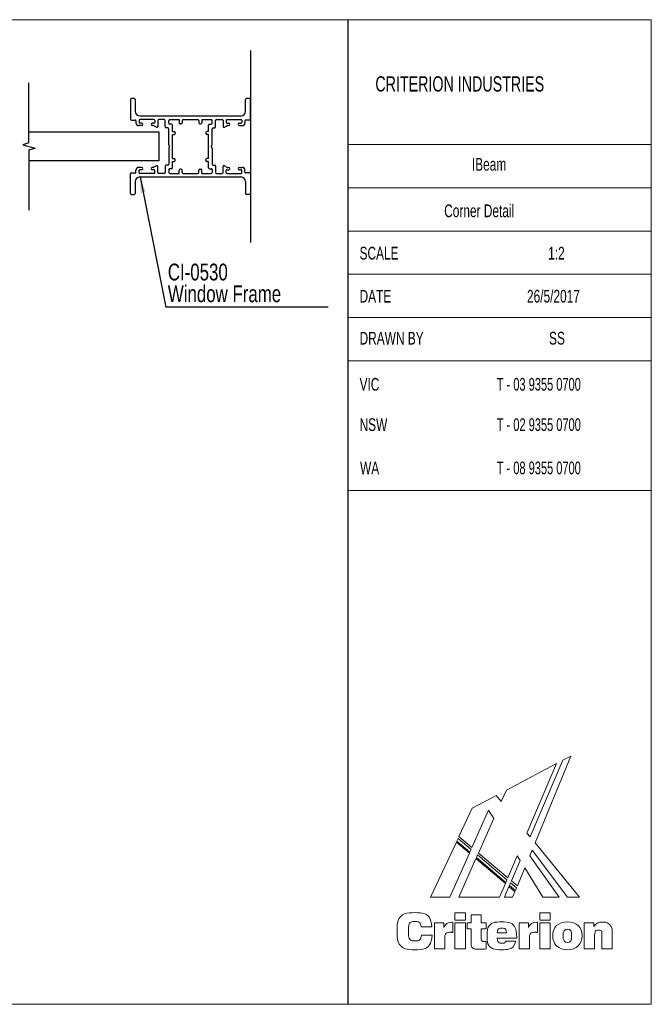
# Model space of a CAD drawing. Header units: millimetres. Extents: x 2 to 295, y 2 to 208.
# Tile 2 of 2: x 163 to 295, y 2 to 208. Entities that reach past the tile are written whole.
import ezdxf

# ---------------------------------------------------------------- set-up
doc = ezdxf.new("R2010")
doc.units = ezdxf.units.MM
doc.layers.add('LAYER_1', color=7, linetype='Continuous')
doc.styles.add('SLDTEXTSTYLE0', font='TXT', dxfattribs={"width": 0.7})
doc.styles.add('SLDTEXTSTYLE1', font='TXT', dxfattribs={"width": 0.65})
doc.styles.add('SLDTEXTSTYLE2', font='TXT', dxfattribs={"width": 0.75})
doc.dimstyles.new('SLDDIMSTYLE0', dxfattribs={"dimtxt": 0.18, "dimasz": 3.302, "dimexe": 0, "dimexo": 0.0625, "dimgap": 0, "dimtad": 0, "dimtih": 1, "dimtoh": 1, "dimdec": 0, "dimrnd": 1e-09, "dimzin": 0, "dimdsep": 46, "dimtxsty": 'Standard', "dimsah": 1, "dimcen": 0.09, "dimadec": 0, "dimazin": 0, "dimtfac": 3.302, "dimtdec": 0, "dimtofl": 0, "dimtmove": 0, "dimatfit": 3, "dimfxl": 1, "dimfrac": 2, "dimtolj": 1, "dimtzin": 0, "dimarcsym": 0})

# ---------------------------------------------------------------- blocks, each defined once
blk = doc.blocks.new('Block2_1')
at = {"color": 250, "linetype": 'Continuous', "lineweight": 18, "true_color": 0x191924}
for p, q in [((34.56, 39.46), (27.73, 23.5)), ((34.56, 39.46), (27.73, 23.5)), ((28.74, 22.26), (36.18, 40.32)), ((28.74, 22.26), (36.18, 40.32)), ((36.18, 40.32), (34.56, 39.46)), ((36.18, 40.32), (34.56, 39.46)), ((33.25, 38.78), (22.77, 33.23)), ((33.25, 38.78), (22.77, 33.23)), ((27.07, 24.3), (33.25, 38.78)), ((27.07, 24.3), (33.25, 38.78)), ((22.77, 33.23), (21.71, 30.84)), ((22.77, 33.23), (21.71, 30.84)), ((19.25, 31.37), (18.04, 30.73)), ((19.25, 31.37), (18.04, 30.73)), ((19.91, 31.72), (19.25, 31.37)), ((19.91, 31.72), (19.25, 31.37)), ((19.25, 31.37), (19.25, 31.37)), ((19.25, 31.37), (19.25, 31.37)), ((20.66, 32.12), (19.91, 31.72)), ((20.66, 32.12), (19.91, 31.72)), ((21.71, 30.84), (20.66, 32.12)), ((21.71, 30.84), (20.66, 32.12)), ((15.65, 29.46), (12.9, 23.57)), ((15.65, 29.46), (12.9, 23.57)), ((15.6, 21.29), (19.07, 29.08)), ((15.6, 21.29), (19.07, 29.08)), ((18.04, 30.73), (15.65, 29.46)), ((18.04, 30.73), (15.65, 29.46)), ((19.07, 29.08), (20.16, 27.34)), ((19.07, 29.08), (20.16, 27.34)), ((20.16, 27.34), (16.96, 20.14)), ((20.16, 27.34), (16.96, 20.14)), ((12.72, 23.17), (12.47, 22.64)), ((12.72, 23.17), (12.47, 22.64)), ((12.47, 22.64), (15.18, 20.35)), ((12.47, 22.64), (15.18, 20.35)), ((15.42, 20.88), (12.72, 23.17)), ((15.42, 20.88), (12.72, 23.17)), ((12.9, 23.57), (15.6, 21.29)), ((12.9, 23.57), (15.6, 21.29)), ((27.73, 23.5), (27.07, 24.3)), ((27.73, 23.5), (27.07, 24.3)), ((12.37, 22.43), (7, 10.92)), ((12.37, 22.43), (7, 10.92)), ((15.08, 20.13), (12.37, 22.43)), ((15.08, 20.13), (12.37, 22.43)), ((15.18, 20.35), (15.42, 20.88)), ((15.18, 20.35), (15.42, 20.88)), ((27.64, 19.57), (28.13, 20.75)), ((27.64, 19.57), (28.13, 20.75)), ((28.13, 20.75), (35.5, 10.92)), ((28.13, 20.75), (35.5, 10.92)), ((38.03, 10.92), (28.74, 22.26)), ((38.03, 10.92), (28.74, 22.26)), ((10.98, 10.92), (15.08, 20.13)), ((10.98, 10.92), (15.08, 20.13)), ((16.44, 18.98), (12.86, 10.92)), ((16.44, 18.98), (12.86, 10.92)), ((22.57, 13.79), (16.44, 18.98)), ((22.57, 13.79), (16.44, 18.98)), ((16.78, 19.73), (16.54, 19.2)), ((16.78, 19.73), (16.54, 19.2)), ((16.54, 19.2), (22.67, 14.01)), ((16.54, 19.2), (22.67, 14.01)), ((22.9, 14.55), (16.78, 19.73)), ((22.9, 14.55), (16.78, 19.73)), ((16.96, 20.14), (23.07, 14.95)), ((16.96, 20.14), (23.07, 14.95)), ((23.07, 14.95), (25.03, 19.53)), ((23.07, 14.95), (25.03, 19.53)), ((25.62, 18.58), (23.81, 14.34)), ((25.62, 18.58), (23.81, 14.34)), ((25.03, 19.53), (25.62, 18.58)), ((25.03, 19.53), (25.62, 18.58)), ((33.78, 10.92), (27.64, 19.57)), ((33.78, 10.92), (27.64, 19.57)), ((25.06, 13.29), (26.59, 17.03)), ((25.06, 13.29), (26.59, 17.03)), ((26.59, 17.03), (30.4, 10.92)), ((26.59, 17.03), (30.4, 10.92)), ((22.67, 14.01), (22.9, 14.55)), ((22.67, 14.01), (22.9, 14.55)), ((21.35, 10.92), (22.57, 13.79)), ((21.35, 10.92), (22.57, 13.79)), ((23.3, 13.15), (22.35, 10.92)), ((23.3, 13.15), (22.35, 10.92)), ((24.56, 12.08), (23.3, 13.15)), ((24.56, 12.08), (23.3, 13.15)), ((23.63, 13.93), (23.4, 13.37)), ((23.63, 13.93), (23.4, 13.37)), ((23.4, 13.37), (24.65, 12.31)), ((23.4, 13.37), (24.65, 12.31)), ((24.88, 12.87), (23.63, 13.93)), ((24.88, 12.87), (23.63, 13.93)), ((23.81, 14.34), (25.06, 13.29)), ((23.81, 14.34), (25.06, 13.29)), ((24.65, 12.31), (24.88, 12.87)), ((24.65, 12.31), (24.88, 12.87)), ((7, 10.92), (10.98, 10.92)), ((7, 10.92), (10.98, 10.92)), ((12.86, 10.92), (21.35, 10.92)), ((12.86, 10.92), (21.35, 10.92)), ((22.35, 10.92), (24.08, 10.92)), ((22.35, 10.92), (24.08, 10.92)), ((24.08, 10.92), (24.56, 12.08)), ((24.08, 10.92), (24.56, 12.08)), ((30.4, 10.92), (33.78, 10.92)), ((30.4, 10.92), (33.78, 10.92)), ((35.5, 10.92), (38.03, 10.92)), ((35.5, 10.92), (38.03, 10.92)), ((12.07, 7.71), (14.23, 7.71)), ((12.07, 6.16), (12.07, 7.71)), ((14.23, 6.16), (12.07, 6.16)), ((14.23, 7.71), (14.23, 6.16)), ((15.41, 5.61), (15.41, 7.28)), ((15.41, 7.28), (17.54, 7.28)), ((17.54, 7.28), (17.54, 5.61)), ((29.72, 7.71), (31.89, 7.71)), ((29.72, 6.16), (29.72, 7.71)), ((31.89, 6.16), (29.72, 6.16)), ((31.89, 7.71), (31.89, 6.16)), ((7.25, 4.75), (5, 4.75)), ((7.77, 5.61), (9.75, 5.61)), ((7.77, 0.2), (7.77, 5.61)), ((9.75, 5.61), (9.75, 4.62)), ((11.43, 5.75), (11.63, 5.75)), ((11.63, 5.75), (11.63, 3.6)), ((12.07, 5.61), (14.23, 5.61)), ((12.07, 0.2), (12.07, 5.61)), ((14.23, 5.61), (14.23, 0.2)), ((14.64, 4.37), (14.64, 5.61)), ((14.64, 5.61), (15.41, 5.61)), ((15.41, 4.37), (14.64, 4.37)), ((15.41, 1.66), (15.41, 4.37)), ((17.54, 5.61), (18.55, 5.61)), ((18.55, 4.37), (17.54, 4.37)), ((17.54, 4.37), (17.54, 2.21)), ((18.55, 5.61), (18.55, 4.37)), ((25.43, 5.61), (27.41, 5.61)), ((25.43, 0.2), (25.43, 5.61)), ((27.41, 5.61), (27.41, 4.62)), ((29.09, 5.75), (29.28, 5.75)), ((29.28, 5.75), (29.28, 3.6)), ((29.72, 5.61), (31.89, 5.61)), ((29.72, 0.2), (29.72, 5.61)), ((31.89, 5.61), (31.89, 0.2)), ((39.01, 5.61), (40.96, 5.61)), ((39.01, 0.2), (39.01, 5.61)), ((40.96, 5.61), (40.96, 4.82)), ((5.06, 3.04), (7.29, 3.04)), ((9.93, 2.42), (9.93, 0.2)), ((20.89, 3.51), (22.81, 3.51)), ((24.93, 2.43), (20.89, 2.43)), ((24.93, 2.56), (24.93, 2.43)), ((27.58, 2.42), (27.58, 0.2)), ((41.16, 2.99), (41.16, 0.2)), ((42.69, 0.2), (42.69, 3)), ((44.84, 3.01), (44.84, 0.2)), ((9.93, 0.2), (7.77, 0.2)), ((14.23, 0.2), (12.07, 0.2)), ((18.57, 1.72), (18.57, 0.16)), ((22.7, 1.8), (24.75, 1.8)), ((27.58, 0.2), (25.43, 0.2)), ((31.89, 0.2), (29.72, 0.2)), ((41.16, 0.2), (39.01, 0.2)), ((44.84, 0.2), (42.69, 0.2))]:
    blk.add_line(p, q, dxfattribs=at)
for points in [[(7.29, 3.04), (7.16, 1.12), (5.89, 0), (3.78, 0), (1.43, 0), (0, 1.48), (0, 3.86), (0, 6.25), (1.44, 7.72), (3.73, 7.72), (5.85, 7.72), (7.11, 6.65), (7.25, 4.75)], [(5, 4.75), (4.93, 5.5), (4.51, 5.88), (3.76, 5.88), (2.83, 5.88), (2.37, 5.21), (2.37, 3.86), (2.37, 2.52), (2.87, 1.83), (3.82, 1.83), (4.54, 1.83), (4.99, 2.26), (5.06, 3.04)], [(9.75, 4.62), (10.04, 5.42), (10.56, 5.75), (11.43, 5.75)], [(24.75, 1.8), (24.46, 0.63), (23.44, 0.01), (21.77, 0.01), (19.9, 0.01), (18.74, 1.14), (18.74, 2.86), (18.74, 4.67), (19.93, 5.8), (21.85, 5.8), (23.76, 5.8), (24.93, 4.6), (24.93, 2.56)], [(22.81, 3.51), (22.77, 4.18), (22.44, 4.52), (21.83, 4.52), (21.27, 4.52), (20.92, 4.15), (20.89, 3.51)], [(27.41, 4.62), (27.7, 5.42), (28.21, 5.75), (29.09, 5.75)], [(40.96, 4.82), (41.46, 5.45), (42.07, 5.75), (42.86, 5.75), (43.52, 5.75), (44.04, 5.53), (44.39, 5.1), (44.81, 4.6), (44.84, 3.95), (44.84, 3.01)], [(11.63, 3.6), (11.47, 3.62), (11.32, 3.63), (11.19, 3.63), (10.32, 3.63), (9.93, 3.26), (9.93, 2.42)], [(17.54, 2.21), (17.54, 1.82), (17.75, 1.71), (18.27, 1.71)], [(20.89, 2.43), (20.92, 1.74), (21.27, 1.35), (21.89, 1.35), (22.31, 1.35), (22.59, 1.52), (22.7, 1.8)], [(29.28, 3.6), (29.12, 3.62), (28.98, 3.63), (28.85, 3.63), (27.98, 3.63), (27.58, 3.26), (27.58, 2.42)], [(42.69, 3), (42.69, 3.75), (42.55, 4.08), (41.96, 4.08), (41.42, 4.08), (41.16, 3.73), (41.16, 2.99)], [(18.57, 0.16), (18.1, 0.13), (17.65, 0.11), (17.24, 0.11), (15.9, 0.11), (15.41, 0.49), (15.41, 1.66)], [(18.27, 1.71), (18.36, 1.71), (18.46, 1.71), (18.57, 1.72)]]:
    blk.add_open_spline(points, degree=3, dxfattribs=at)
for points, knots in [([(35.48, 0.01), (33.57, 0.01), (32.42, 1.12), (32.42, 2.91), (32.42, 4.7), (33.57, 5.8), (35.48, 5.8)], [2, 2, 2, 2, 3, 3, 3, 4, 4, 4, 4]), ([(35.48, 4.31), (34.82, 4.31), (34.59, 3.87), (34.59, 2.91), (34.59, 1.95), (34.82, 1.51), (35.48, 1.51)], [2, 2, 2, 2, 3, 3, 3, 4, 4, 4, 4]), ([(35.48, 5.8), (37.38, 5.8), (38.53, 4.7), (38.53, 2.91), (38.53, 1.12), (37.38, 0.01), (35.48, 0.01)], [0, 0, 0, 0, 1, 1, 1, 2, 2, 2, 2]), ([(35.48, 1.51), (36.13, 1.51), (36.37, 1.95), (36.37, 2.91), (36.37, 3.87), (36.13, 4.31), (35.48, 4.31)], [0, 0, 0, 0, 1, 1, 1, 2, 2, 2, 2])]:
    blk.add_open_spline(points, degree=3, knots=knots, dxfattribs=at)
blk = doc.blocks.new('SW_NOTE_0')
at = {"layer": 'LAYER_1', "color": 0}
blk.add_line((33.83, 0), (0, 0), dxfattribs=at)
at = {"layer": 'LAYER_1', "color": 0, "char_height": 3.5, "attachment_point": 1, "style": 'SLDTEXTSTYLE2'}
for s, insert in [('CI-0530', (0.41, 9.05)), ('Window Frame', (0.41, 4.53))]:
    blk.add_mtext(s, dxfattribs=dict(at, insert=insert))

msp = doc.modelspace()

# ---------------------------------------------------------------- linework, layer by layer
at = {"color": 7, "linetype": 'Continuous', "lineweight": 18}
for p, q in [((2.5, 207.5), (294.51, 207.5)), ((294.51, 207.5), (294.51, 2.5)), ((231.29, 181.5), (294.51, 181.5)), ((231.29, 172.5), (294.51, 172.5)), ((231.29, 163.5), (294.51, 163.5)), ((231.29, 154.5), (294.51, 154.5)), ((231.29, 145.5), (294.51, 145.5)), ((231.29, 136.5), (294.51, 136.5)), ((231.29, 109.5), (294.51, 109.5)), ((2.5, 2.5), (294.51, 2.5))]:
    msp.add_line(p, q, dxfattribs=at)
at = {"color": 7, "linetype": 'Continuous'}
for p, q in [((211, 201.1), (211, 161.1)), ((164.85, 181.84), (164.85, 194.34)), ((186, 190.9), (186, 186.8)), ((186.8, 191.1), (186.2, 191.1)), ((187, 190.9), (187, 188.45)), ((210, 188.45), (210, 190.9)), ((210.8, 191.1), (210.2, 191.1)), ((211, 186.8), (211, 190.9)), ((186.2, 186.6), (187, 186.6)), ((187.8, 186.55), (187.8, 186.1)), ((190.9, 186.7), (187.95, 186.7)), ((188, 187.45), (209, 187.45)), ((191.05, 186.55), (191.05, 186.1)), ((193.05, 186.7), (191.9, 186.7)), ((194.2, 186.7), (196.15, 186.7)), ((196.15, 186.7), (196.15, 186)), ((196.95, 186.7), (200.05, 186.7)), ((200.85, 186.7), (200.85, 186)), ((200.85, 186.7), (202.8, 186.7)), ((203.95, 186.7), (205.1, 186.7)), ((205.95, 186.55), (205.95, 186.1)), ((206.1, 186.7), (209.05, 186.7)), ((209.2, 186.55), (209.2, 186.1)), ((210.8, 186.6), (210, 186.6)), ((187.15, 186.45), (187.15, 186.05)), ((188.3, 185.45), (187.75, 185.45)), ((188.3, 185.95), (187.95, 185.95)), ((190.9, 185.95), (190.55, 185.95)), ((190.78, 185.45), (190.55, 185.45)), ((191.4, 185.13), (190.88, 185.43)), ((191.7, 186.5), (191.7, 185.3)), ((193.25, 185.18), (193.25, 186.5)), ((193.8, 184.98), (193.45, 184.98)), ((194, 185.93), (194, 186.5)), ((194, 181.46), (194, 184.78)), ((194.55, 185.73), (194.2, 185.73)), ((194.75, 184.2), (194.75, 185.53)), ((196.55, 185.8), (196.35, 185.8)), ((196.75, 186.5), (196.75, 186)), ((200.25, 186.5), (200.25, 186)), ((200.45, 185.8), (200.65, 185.8)), ((202.25, 184.2), (202.25, 185.53)), ((202.45, 185.73), (202.8, 185.73)), ((203, 185.93), (203, 186.5)), ((203, 181.46), (203, 184.78)), ((203.2, 184.98), (203.55, 184.98)), ((203.75, 185.18), (203.75, 186.5)), ((205.3, 186.5), (205.3, 185.3)), ((205.6, 185.13), (206.11, 185.43)), ((206.1, 185.95), (206.45, 185.95)), ((206.21, 185.45), (206.45, 185.45)), ((208.7, 185.95), (209.05, 185.95)), ((208.7, 185.45), (209.25, 185.45)), ((209.85, 186.45), (209.85, 186.05)), ((192, 184.1), (164.85, 184.1)), ((192, 178.1), (192, 184.1)), ((194.75, 184.2), (195.1, 184.2)), ((194.75, 183.6), (195.1, 183.6)), ((194.75, 178.6), (194.75, 183.6)), ((195.3, 184), (195.3, 183.8)), ((201.7, 184), (201.7, 183.8)), ((202.25, 184.2), (201.9, 184.2)), ((202.25, 183.6), (201.9, 183.6)), ((202.25, 178.6), (202.25, 183.6)), ((164.85, 181.84), (163.55, 181.45)), ((163.55, 181.45), (166.15, 180.76)), ((164.85, 180.37), (166.15, 180.76)), ((194, 180.75), (194, 177.43)), ((194.15, 181.23), (194.05, 181.32)), ((194.15, 180.98), (194.05, 180.89)), ((194.15, 180.98), (194.15, 181.23)), ((202.85, 181.23), (202.94, 181.32)), ((202.85, 180.98), (202.85, 181.23)), ((202.85, 180.98), (202.94, 180.89)), ((203, 180.75), (203, 177.43)), ((164.85, 180.37), (164.85, 167.87)), ((194.75, 178.6), (195.1, 178.6)), ((195.3, 178.2), (195.3, 178.4)), ((201.7, 178.2), (201.7, 178.4)), ((202.25, 178.6), (201.9, 178.6)), ((192, 178.1), (164.85, 178.1)), ((188.3, 176.75), (187.75, 176.75)), ((190.78, 176.75), (190.55, 176.75)), ((191.4, 177.08), (190.88, 176.78)), ((191.7, 175.7), (191.7, 176.9)), ((193.25, 177.03), (193.25, 175.7)), ((193.8, 177.23), (193.45, 177.23)), ((194.55, 176.48), (194.2, 176.48)), ((194.75, 176.68), (194.75, 178)), ((194.75, 178), (195.1, 178)), ((196.55, 176.4), (196.35, 176.4)), ((200.45, 176.4), (200.65, 176.4)), ((202.25, 178), (201.9, 178)), ((202.25, 176.68), (202.25, 178)), ((202.45, 176.48), (202.8, 176.48)), ((203.2, 177.23), (203.55, 177.23)), ((203.75, 177.03), (203.75, 175.7)), ((205.3, 175.7), (205.3, 176.9)), ((205.6, 177.08), (206.11, 176.78)), ((206.21, 176.75), (206.45, 176.75)), ((208.7, 176.75), (209.25, 176.75)), ((186, 171.3), (186, 175.4)), ((186.2, 175.6), (187, 175.6)), ((187.15, 175.75), (187.15, 176.15)), ((187.8, 175.65), (187.8, 176.1)), ((188.3, 176.25), (187.95, 176.25)), ((190.9, 175.5), (187.95, 175.5)), ((188, 174.75), (209, 174.75)), ((190.9, 176.25), (190.55, 176.25)), ((191.05, 175.65), (191.05, 176.1)), ((193.05, 175.5), (191.9, 175.5)), ((194, 176.28), (194, 175.7)), ((194.2, 175.5), (196.15, 175.5)), ((196.15, 175.5), (196.15, 176.2)), ((196.75, 175.7), (196.75, 176.2)), ((196.95, 175.5), (200.05, 175.5)), ((200.25, 175.7), (200.25, 176.2)), ((200.85, 175.5), (200.85, 176.2)), ((200.85, 175.5), (202.8, 175.5)), ((203, 176.28), (203, 175.7)), ((203.95, 175.5), (205.1, 175.5)), ((205.95, 175.65), (205.95, 176.1)), ((206.1, 176.25), (206.45, 176.25)), ((206.1, 175.5), (209.05, 175.5)), ((208.7, 176.25), (209.05, 176.25)), ((209.2, 175.65), (209.2, 176.1)), ((209.85, 175.75), (209.85, 176.15)), ((210.8, 175.6), (210, 175.6)), ((211, 175.4), (211, 171.3)), ((187, 173.75), (187, 171.3)), ((210, 173.75), (210, 171.3)), ((186.2, 171.1), (186.8, 171.1)), ((210.8, 171.1), (210.2, 171.1))]:
    msp.add_line(p, q, dxfattribs=at)
for centre, radius, start, end in [((186.2, 190.9), 0.2, 90, 180), ((186.8, 190.9), 0.2, 0, 90), ((210.2, 190.9), 0.2, 90, 180), ((210.8, 190.9), 0.2, 0, 90), ((186.2, 186.8), 0.2, 180, 270), ((188, 188.45), 1, 180, 270), ((187, 186.45), 0.15, 0, 90), ((187.95, 186.55), 0.15, 90, 180), ((190.9, 186.55), 0.15, 0, 90), ((191.9, 186.5), 0.2, 90, 180), ((193.05, 186.5), 0.2, 0, 90), ((194.2, 186.5), 0.2, 90, 180), ((196.95, 186.5), 0.2, 90, 180), ((200.05, 186.5), 0.2, 0, 90), ((202.8, 186.5), 0.2, 0, 90), ((203.95, 186.5), 0.2, 90, 180), ((205.1, 186.5), 0.2, 0, 90), ((206.1, 186.55), 0.15, 90, 180), ((209, 188.45), 1, 270, 0), ((209.05, 186.55), 0.15, 0, 90), ((210, 186.45), 0.15, 90, 180), ((210.8, 186.8), 0.2, 270, 0), ((187.75, 186.05), 0.6, 180, 270), ((187.95, 186.1), 0.15, 180, 270), ((188.3, 185.7), 0.25, 270, 90), ((190.55, 185.7), 0.25, 90, 270), ((190.78, 185.25), 0.2, 60, 90), ((190.9, 186.1), 0.15, 270, 0), ((191.5, 185.3), 0.2, 240, 0), ((193.45, 185.18), 0.2, 180, 270), ((193.8, 184.78), 0.2, 0, 90), ((194.2, 185.93), 0.2, 180, 270), ((194.55, 185.53), 0.2, 0, 90), ((196.35, 186), 0.2, 180, 270), ((196.55, 186), 0.2, 270, 0), ((200.45, 186), 0.2, 180, 270), ((200.65, 186), 0.2, 270, 0), ((202.45, 185.53), 0.2, 90, 180), ((202.8, 185.93), 0.2, 270, 0), ((203.2, 184.78), 0.2, 90, 180), ((203.55, 185.18), 0.2, 270, 0), ((205.5, 185.3), 0.2, 180, 300), ((206.1, 186.1), 0.15, 180, 270), ((206.21, 185.25), 0.2, 90, 120), ((206.45, 185.7), 0.25, 270, 90), ((208.7, 185.7), 0.25, 90, 270), ((209.05, 186.1), 0.15, 270, 0), ((209.25, 186.05), 0.6, 270, 0), ((195.1, 184), 0.2, 0, 90), ((195.1, 183.8), 0.2, 270, 0), ((201.9, 184), 0.2, 90, 180), ((201.9, 183.8), 0.2, 180, 270), ((194.2, 181.46), 0.2, 180, 225), ((194.2, 180.75), 0.2, 135, 180), ((202.8, 181.46), 0.2, 315, 0), ((202.8, 180.75), 0.2, 0, 45), ((195.1, 178.4), 0.2, 0, 90), ((201.9, 178.4), 0.2, 90, 180), ((187.75, 176.15), 0.6, 90, 180), ((188.3, 176.5), 0.25, 270, 90), ((190.55, 176.5), 0.25, 90, 270), ((190.78, 176.95), 0.2, 270, 300), ((191.5, 176.9), 0.2, 0, 120), ((193.45, 177.03), 0.2, 90, 180), ((193.8, 177.43), 0.2, 270, 0), ((194.2, 176.28), 0.2, 90, 180), ((194.55, 176.68), 0.2, 270, 0), ((195.1, 178.2), 0.2, 270, 0), ((196.35, 176.2), 0.2, 90, 180), ((196.55, 176.2), 0.2, 0, 90), ((200.45, 176.2), 0.2, 90, 180), ((200.65, 176.2), 0.2, 0, 90), ((201.9, 178.2), 0.2, 180, 270), ((202.45, 176.68), 0.2, 180, 270), ((202.8, 176.28), 0.2, 0, 90), ((203.2, 177.43), 0.2, 180, 270), ((203.55, 177.03), 0.2, 0, 90), ((205.5, 176.9), 0.2, 60, 180), ((206.21, 176.95), 0.2, 240, 270), ((206.45, 176.5), 0.25, 270, 90), ((208.7, 176.5), 0.25, 90, 270), ((209.25, 176.15), 0.6, 0, 90), ((186.2, 175.4), 0.2, 90, 180), ((187, 175.75), 0.15, 270, 0), ((188, 173.75), 1, 90, 180), ((187.95, 176.1), 0.15, 90, 180), ((187.95, 175.65), 0.15, 180, 270), ((190.9, 176.1), 0.15, 0, 90), ((190.9, 175.65), 0.15, 270, 0), ((191.9, 175.7), 0.2, 180, 270), ((193.05, 175.7), 0.2, 270, 0), ((194.2, 175.7), 0.2, 180, 270), ((196.95, 175.7), 0.2, 180, 270), ((200.05, 175.7), 0.2, 270, 0), ((202.8, 175.7), 0.2, 270, 0), ((203.95, 175.7), 0.2, 180, 270), ((205.1, 175.7), 0.2, 270, 0), ((206.1, 176.1), 0.15, 90, 180), ((206.1, 175.65), 0.15, 180, 270), ((209, 173.75), 1, 0, 90), ((209.05, 176.1), 0.15, 0, 90), ((209.05, 175.65), 0.15, 270, 0), ((210, 175.75), 0.15, 180, 270), ((210.8, 175.4), 0.2, 0, 90), ((186.2, 171.3), 0.2, 180, 270), ((186.8, 171.3), 0.2, 270, 0), ((210.2, 171.3), 0.2, 180, 270), ((210.8, 171.3), 0.2, 270, 0)]:
    msp.add_arc(centre, radius, start, end, dxfattribs=at)
at = {"layer": 'LAYER_1', "color": 7}
msp.add_line((231.29, 207.5), (231.29, 2.5), dxfattribs=at)

# ---------------------------------------------------------------- block references
at = {"color": 7, "linetype": 'Continuous'}
msp.add_blockref('Block2_1', (241.54, 13.86), dxfattribs=at)
at = {"layer": 'LAYER_1', "color": 1}
msp.add_blockref('SW_NOTE_0', (193.38, 147.66), dxfattribs=at)

# ---------------------------------------------------------------- texts
at = {"color": 7, "linetype": 'Continuous', "lineweight": 0, "attachment_point": 1}
for s, insert, char_height, style in [('CRITERION INDUSTRIES', (237.02, 195.72), 3.175, 'SLDTEXTSTYLE0'), ('IBeam', (257.13, 178.72), 2.646, 'SLDTEXTSTYLE0'), ('Corner Detail', (251.36, 169.03), 2.6458, 'SLDTEXTSTYLE0'), ('SCALE', (233.73, 160.21), 2.646, 'SLDTEXTSTYLE0'), ('1:2', (273.02, 160.21), 2.646, 'SLDTEXTSTYLE0'), ('VIC', (233.73, 132.91), 2.646, 'SLDTEXTSTYLE0'), ('T - 03 9355 0700', (262.31, 132.91), 2.6458, 'SLDTEXTSTYLE1'), ('NSW', (233.73, 124.51), 2.646, 'SLDTEXTSTYLE0'), ('T - 02 9355 0700', (262.31, 124.51), 2.6458, 'SLDTEXTSTYLE1'), ('WA', (233.83, 115.5), 2.646, 'SLDTEXTSTYLE0'), ('T - 08 9355 0700', (262.31, 115.5), 2.6458, 'SLDTEXTSTYLE1')]:
    msp.add_mtext(s, dxfattribs=dict(at, insert=insert, char_height=char_height, style=style))
at = {"layer": 'LAYER_1', "color": 7, "char_height": 2.646, "attachment_point": 1, "style": 'SLDTEXTSTYLE0'}
for s, insert in [('DATE', (233.73, 151.25)), ('26/5/2017', (268.61, 151.25)), ('DRAWN BY', (233.73, 142.51)), ('SS', (273.2, 142.51))]:
    msp.add_mtext(s, dxfattribs=dict(at, insert=insert))

# ---------------------------------------------------------------- leaders
at = {"layer": 'LAYER_1', "color": 1}
msp.add_leader([(188, 174.75), (193.38, 147.66)], dimstyle='SLDDIMSTYLE0', dxfattribs=at)

doc.saveas('drawing.dxf')
